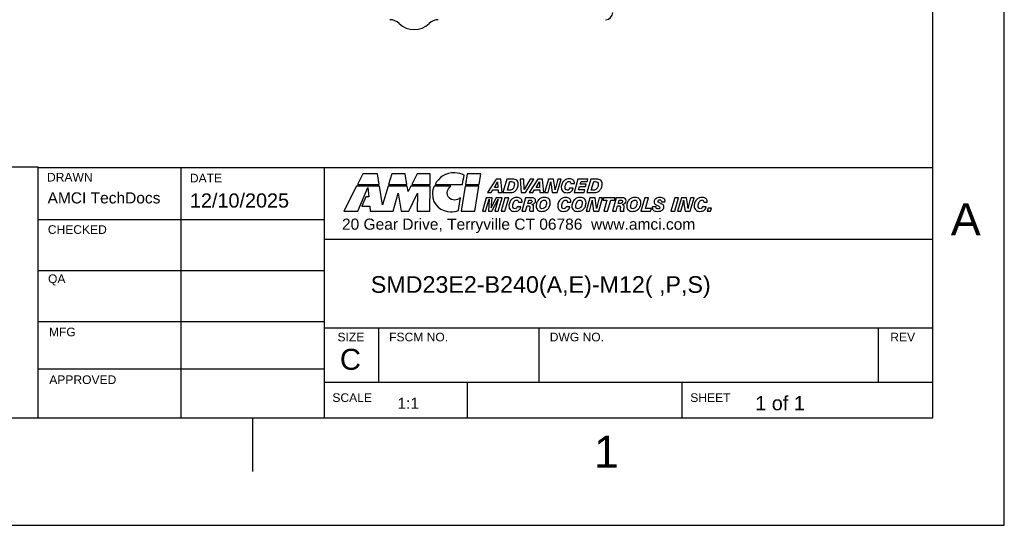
# Model space of a CAD drawing. Extents: x 0 to 21, y 0 to 16.
# Tile 3 of 5: x 14.1 to 21, y 0 to 3.5. Entities that reach past the tile are written whole.
import ezdxf

# ---------------------------------------------------------------- set-up
doc = ezdxf.new("R2010")
doc.units = 0
doc.header["$MEASUREMENT"] = 0
doc.layers.add('CONTINUOUS', color=7, linetype='CONTINUOUS')
doc.layers.add('VISIBLE', color=7, linetype='CONTINUOUS')

# ---------------------------------------------------------------- blocks, each defined once
blk = doc.blocks.new('BLOCK17')
at = {"layer": 'CONTINUOUS'}
for p, q in [((21, 0), (21, 16)), ((20.5, 0.75), (20.5, 15.25)), ((14.25, 2.5021), (12.2228, 2.5021)), ((14.25, 2.5), (20.5, 2.5)), ((14.25, 0.75), (14.25, 2.5)), ((15.2463, 2.5), (15.2463, 0.75)), ((16.25, 0.75), (16.25, 2.5)), ((16.5187, 2.4557), (16.4808, 2.382)), ((16.6206, 2.4557), (16.5187, 2.4557)), ((16.6324, 2.382), (16.6206, 2.4557)), ((16.72, 2.4557), (16.6977, 2.382)), ((16.8148, 2.4557), (16.72, 2.4557)), ((16.8262, 2.382), (16.8148, 2.4557)), ((16.8978, 2.4557), (16.8599, 2.382)), ((16.9896, 2.4557), (16.8978, 2.4557)), ((16.9888, 2.382), (16.9896, 2.4557)), ((17.247, 2.4557), (17.2356, 2.382)), ((17.3418, 2.4557), (17.247, 2.4557)), ((17.3304, 2.382), (17.3418, 2.4557)), ((17.4501, 2.4191), (17.3885, 2.3254)), ((17.4811, 2.4191), (17.4501, 2.4191)), ((17.4914, 2.3254), (17.4811, 2.4191)), ((17.5239, 2.4191), (17.497, 2.3254)), ((17.5641, 2.4191), (17.5239, 2.4191)), ((17.6164, 2.4191), (17.6236, 2.3254)), ((17.6424, 2.4191), (17.6164, 2.4191)), ((17.6452, 2.3466), (17.6424, 2.4191)), ((17.6869, 2.4191), (17.6452, 2.3466)), ((17.6547, 2.3254), (17.7127, 2.4191)), ((17.7415, 2.4191), (17.6799, 2.3254)), ((17.7127, 2.4191), (17.6869, 2.4191)), ((17.7725, 2.4191), (17.7415, 2.4191)), ((17.7828, 2.3254), (17.7725, 2.4191)), ((17.8154, 2.4191), (17.7884, 2.3254)), ((17.8508, 2.4191), (17.8154, 2.4191)), ((17.8594, 2.3631), (17.8508, 2.4191)), ((17.8797, 2.4191), (17.8654, 2.3632)), ((17.8767, 2.3254), (17.9036, 2.4191)), ((17.9036, 2.4191), (17.8797, 2.4191)), ((18.0212, 2.4191), (17.9942, 2.3254)), ((18.0905, 2.4191), (18.0212, 2.4191)), ((18.1099, 2.4191), (18.0829, 2.3254)), ((18.0854, 2.4012), (18.0905, 2.4191)), ((18.15, 2.4191), (18.1099, 2.4191)), ((16.4745, 2.3702), (16.3852, 2.1954)), ((16.6341, 2.3702), (16.4745, 2.3702)), ((16.4808, 2.382), (16.6324, 2.382)), ((16.4841, 2.1954), (16.5541, 2.3597)), ((16.5541, 2.3597), (16.56, 2.2961)), ((16.6547, 2.2397), (16.6341, 2.3702)), ((16.6939, 2.3702), (16.6547, 2.2397)), ((16.8279, 2.3698), (16.6939, 2.3702)), ((16.6977, 2.382), (16.8262, 2.382)), ((16.8338, 2.3315), (16.8279, 2.3698)), ((16.8536, 2.3698), (16.8338, 2.3315)), ((16.9884, 2.3702), (16.8536, 2.3698)), ((16.8599, 2.382), (16.9888, 2.382)), ((16.9863, 2.1954), (16.9884, 2.3702)), ((17.2335, 2.3702), (17.2057, 2.1954)), ((17.3283, 2.3702), (17.2335, 2.3702)), ((17.2356, 2.382), (17.3304, 2.382)), ((17.3005, 2.1954), (17.3283, 2.3702)), ((17.4145, 2.3254), (17.4265, 2.3445)), ((17.4265, 2.3445), (17.4634, 2.3445)), ((17.4372, 2.3614), (17.46, 2.399)), ((17.4621, 2.3614), (17.4372, 2.3614)), ((17.46, 2.399), (17.4621, 2.3614)), ((17.4634, 2.3445), (17.4643, 2.3254)), ((17.5282, 2.3423), (17.5454, 2.4022)), ((17.5421, 2.3423), (17.5282, 2.3423)), ((17.5454, 2.4022), (17.556, 2.4022)), ((17.706, 2.3254), (17.7179, 2.3445)), ((17.7179, 2.3445), (17.7548, 2.3445)), ((17.7286, 2.3614), (17.7514, 2.399)), ((17.7535, 2.3614), (17.7286, 2.3614)), ((17.7514, 2.399), (17.7535, 2.3614)), ((17.7548, 2.3445), (17.7557, 2.3254)), ((17.8122, 2.3254), (17.8266, 2.3803)), ((17.833, 2.3784), (17.841, 2.3254)), ((17.9883, 2.3554), (17.9629, 2.3554)), ((17.9707, 2.3878), (17.9958, 2.3878)), ((18.026, 2.3432), (18.0327, 2.3665)), ((18.0701, 2.3432), (18.026, 2.3432)), ((18.0327, 2.3665), (18.0729, 2.3665)), ((18.0376, 2.3838), (18.0427, 2.4012)), ((18.0778, 2.3838), (18.0376, 2.3838)), ((18.0427, 2.4012), (18.0854, 2.4012)), ((18.0651, 2.3254), (18.0701, 2.3432)), ((18.0729, 2.3665), (18.0778, 2.3838)), ((18.1142, 2.3423), (18.1314, 2.4022)), ((18.128, 2.3423), (18.1142, 2.3423)), ((18.1314, 2.4022), (18.1419, 2.4022)), ((16.5389, 2.2961), (16.5111, 2.2295)), ((16.56, 2.2961), (16.5389, 2.2961)), ((16.7301, 2.1954), (16.7655, 2.3197)), ((16.7655, 2.3197), (16.7866, 2.1954)), ((16.8397, 2.1954), (16.8991, 2.3197)), ((16.8991, 2.3197), (16.8974, 2.1954)), ((17.3806, 2.2889), (17.3537, 2.1952)), ((17.3761, 2.1952), (17.4001, 2.2787)), ((17.4206, 2.2889), (17.3806, 2.2889)), ((17.3885, 2.3254), (17.4145, 2.3254)), ((17.4001, 2.2787), (17.3954, 2.1952)), ((17.4175, 2.2393), (17.4206, 2.2889)), ((17.4204, 2.1952), (17.4647, 2.279)), ((17.4501, 2.2889), (17.4244, 2.2397)), ((17.4647, 2.279), (17.4406, 2.1952)), ((17.4914, 2.2889), (17.4501, 2.2889)), ((17.4643, 2.3254), (17.4914, 2.3254)), ((17.4644, 2.1952), (17.4914, 2.2889)), ((17.5107, 2.2889), (17.4838, 2.1952)), ((17.497, 2.3254), (17.5494, 2.3254)), ((17.5104, 2.1952), (17.5374, 2.2889)), ((17.5374, 2.2889), (17.5107, 2.2889)), ((17.6236, 2.3254), (17.6547, 2.3254)), ((17.6555, 2.2889), (17.6285, 2.1952)), ((17.6964, 2.2889), (17.6555, 2.2889)), ((17.6699, 2.2485), (17.6767, 2.2723)), ((17.6767, 2.2723), (17.6866, 2.2723)), ((17.6799, 2.3254), (17.706, 2.3254)), ((17.7557, 2.3254), (17.7828, 2.3254)), ((17.7884, 2.3254), (17.8122, 2.3254)), ((17.841, 2.3254), (17.8767, 2.3254)), ((17.9942, 2.3254), (18.0651, 2.3254)), ((18.1049, 2.2889), (18.078, 2.1952)), ((18.0829, 2.3254), (18.1353, 2.3254)), ((18.1403, 2.2889), (18.1049, 2.2889)), ((18.149, 2.233), (18.1403, 2.2889)), ((18.1692, 2.2889), (18.1549, 2.2331)), ((18.1663, 2.1952), (18.1931, 2.2889)), ((18.1931, 2.2889), (18.1692, 2.2889)), ((18.2004, 2.2889), (18.1952, 2.2708)), ((18.1952, 2.2708), (18.2235, 2.2708)), ((18.2811, 2.2889), (18.2004, 2.2889)), ((18.2235, 2.2708), (18.2018, 2.1952)), ((18.2284, 2.1952), (18.2502, 2.2708)), ((18.2502, 2.2708), (18.2758, 2.2708)), ((18.2882, 2.2889), (18.2613, 2.1952)), ((18.2758, 2.2708), (18.2811, 2.2889)), ((18.3291, 2.2889), (18.2882, 2.2889)), ((18.3027, 2.2485), (18.3094, 2.2723)), ((18.3094, 2.2723), (18.3194, 2.2723)), ((18.4879, 2.2889), (18.461, 2.1952)), ((18.5145, 2.2889), (18.4879, 2.2889)), ((18.4928, 2.2131), (18.5145, 2.2889)), ((18.698, 2.2889), (18.6711, 2.1952)), ((18.6977, 2.1952), (18.7247, 2.2889)), ((18.7247, 2.2889), (18.698, 2.2889)), ((18.7442, 2.2889), (18.7172, 2.1952)), ((18.7796, 2.2889), (18.7442, 2.2889)), ((18.7882, 2.233), (18.7796, 2.2889)), ((18.8085, 2.2889), (18.7942, 2.2331)), ((18.8055, 2.1952), (18.8324, 2.2889)), ((18.8324, 2.2889), (18.8085, 2.2889)), ((16.5111, 2.2295), (16.5659, 2.2295)), ((16.5659, 2.2295), (16.5688, 2.1954)), ((17.4244, 2.2397), (17.424, 2.2389)), ((17.6226, 2.2253), (17.5971, 2.2253)), ((17.605, 2.2577), (17.6301, 2.2577)), ((17.6546, 2.1952), (17.6651, 2.2319)), ((17.6651, 2.2319), (17.6738, 2.2319)), ((17.679, 2.2485), (17.6699, 2.2485)), ((17.6984, 2.2418), (17.6987, 2.2425)), ((17.964, 2.2253), (17.9386, 2.2253)), ((17.9464, 2.2577), (17.9715, 2.2577)), ((18.1018, 2.1952), (18.1161, 2.2501)), ((18.1225, 2.2482), (18.1306, 2.1952)), ((18.2873, 2.1952), (18.2979, 2.2319)), ((18.2979, 2.2319), (18.3066, 2.2319)), ((18.3118, 2.2485), (18.3027, 2.2485)), ((18.3312, 2.2418), (18.3314, 2.2425)), ((18.5342, 2.2131), (18.4928, 2.2131)), ((18.5291, 2.1952), (18.5342, 2.2131)), ((18.5666, 2.2253), (18.5409, 2.2253)), ((18.5682, 2.2388), (18.5826, 2.2319)), ((18.6082, 2.2451), (18.5899, 2.2537)), ((18.6039, 2.2613), (18.6292, 2.2613)), ((18.741, 2.1952), (18.7554, 2.2501)), ((18.7618, 2.2482), (18.7699, 2.1952)), ((18.9171, 2.2253), (18.8917, 2.2253)), ((18.8995, 2.2577), (18.9246, 2.2577)), ((18.9307, 2.2152), (18.925, 2.1952)), ((18.9539, 2.2152), (18.9307, 2.2152)), ((18.9482, 2.1952), (18.9539, 2.2152)), ((14.25, 2.1376), (16.25, 2.1376)), ((16.3852, 2.1954), (16.4841, 2.1954)), ((16.5688, 2.1954), (16.7301, 2.1954)), ((16.7866, 2.1954), (16.8397, 2.1954)), ((16.8974, 2.1954), (16.9863, 2.1954)), ((17.1855, 2.2001), (17.1855, 2.1996)), ((17.2057, 2.1954), (17.3005, 2.1954)), ((17.3537, 2.1952), (17.3761, 2.1952)), ((17.3954, 2.1952), (17.4204, 2.1952)), ((17.4406, 2.1952), (17.4644, 2.1952)), ((17.4838, 2.1952), (17.5104, 2.1952)), ((17.6285, 2.1952), (17.6546, 2.1952)), ((17.684, 2.1952), (17.7103, 2.1952)), ((18.078, 2.1952), (18.1018, 2.1952)), ((18.1306, 2.1952), (18.1663, 2.1952)), ((18.2018, 2.1952), (18.2284, 2.1952)), ((18.2613, 2.1952), (18.2873, 2.1952)), ((18.3167, 2.1952), (18.3431, 2.1952)), ((18.461, 2.1952), (18.5291, 2.1952)), ((18.6711, 2.1952), (18.6977, 2.1952)), ((18.7172, 2.1952), (18.741, 2.1952)), ((18.7699, 2.1952), (18.8055, 2.1952)), ((18.925, 2.1952), (18.9482, 2.1952)), ((16.25, 2), (20.5, 2)), ((14.25, 1.7814), (16.25, 1.7814)), ((14.25, 1.4252), (16.25, 1.4252)), ((16.25, 1.38), (20.5, 1.38)), ((16.63, 1), (16.63, 1.38)), ((17.75, 1), (17.75, 1.38)), ((20.12, 1), (20.12, 1.38)), ((14.25, 1.0939), (16.25, 1.0939)), ((16.25, 1), (20.5, 1)), ((17.25, 0.75), (17.25, 1)), ((18.75, 0.75), (18.75, 1)), ((0.5, 0.75), (20.5, 0.75)), ((15.75, 0.375), (15.75, 0.75)), ((0, 0), (21, 0))]:
    blk.add_line(p, q, dxfattribs=at)
for points in [[(17.1611, 2.4633), (17.0979, 2.4667), (17.0478, 2.4292), (17.0225, 2.382)], [(17.2251, 2.4473), (17.207, 2.457), (17.1859, 2.4621), (17.1611, 2.4633)], [(17.2146, 2.382), (17.2184, 2.4039), (17.2217, 2.4258), (17.2251, 2.4473)], [(17.5943, 2.4105), (17.5878, 2.4162), (17.5777, 2.4191), (17.5641, 2.4191)], [(17.6041, 2.3841), (17.6041, 2.396), (17.6008, 2.4048), (17.5943, 2.4105)], [(17.9245, 2.408), (17.9184, 2.4026), (17.9135, 2.3958), (17.9099, 2.3876)], [(17.9411, 2.4175), (17.9349, 2.4154), (17.9294, 2.4122), (17.9245, 2.408)], [(17.9609, 2.4208), (17.9538, 2.4208), (17.9472, 2.4197), (17.9411, 2.4175)], [(17.9869, 2.4137), (17.9807, 2.4184), (17.972, 2.4208), (17.9609, 2.4208)], [(17.9962, 2.3942), (17.9962, 2.4025), (17.9931, 2.4091), (17.9869, 2.4137)], [(18.1803, 2.4105), (18.1738, 2.4162), (18.1637, 2.4191), (18.15, 2.4191)], [(18.19, 2.3841), (18.19, 2.396), (18.1868, 2.4048), (18.1803, 2.4105)], [(17.0166, 2.3702), (17.0098, 2.3538), (17.0052, 2.3365), (17.0044, 2.3197)], [(17.1328, 2.3702), (17.0941, 2.3702), (17.0553, 2.3702), (17.0166, 2.3702)], [(17.0225, 2.382), (17.0865, 2.382), (17.1505, 2.382), (17.2146, 2.382)], [(17.108, 2.3243), (17.1088, 2.3424), (17.1189, 2.3593), (17.1328, 2.3702)], [(17.5561, 2.3441), (17.5527, 2.3429), (17.548, 2.3423), (17.5421, 2.3423)], [(17.556, 2.4022), (17.5634, 2.4022), (17.5688, 2.4006), (17.5721, 2.3976)], [(17.5654, 2.35), (17.5626, 2.3472), (17.5595, 2.3453), (17.5561, 2.3441)], [(17.5739, 2.3642), (17.5718, 2.3583), (17.569, 2.3535), (17.5654, 2.35)], [(17.5721, 2.3976), (17.5754, 2.3945), (17.5771, 2.3895), (17.5771, 2.3826)], [(17.5771, 2.3826), (17.5771, 2.3763), (17.576, 2.3701), (17.5739, 2.3642)], [(17.5863, 2.3388), (17.5919, 2.3441), (17.5962, 2.3508), (17.5993, 2.3588)], [(17.5993, 2.3588), (17.6025, 2.3668), (17.6041, 2.3752), (17.6041, 2.3841)], [(17.8266, 2.3803), (17.8274, 2.3835), (17.8282, 2.3869), (17.8289, 2.3903)], [(17.8289, 2.3903), (17.8296, 2.3937), (17.8301, 2.3973), (17.8306, 2.4009)], [(17.8306, 2.4009), (17.8308, 2.3974), (17.8311, 2.3939), (17.8314, 2.3902)], [(17.8314, 2.3902), (17.8318, 2.3866), (17.8323, 2.3826), (17.833, 2.3784)], [(17.8606, 2.3534), (17.8603, 2.3566), (17.8599, 2.3598), (17.8594, 2.3631)], [(17.8612, 2.3436), (17.8611, 2.3469), (17.8609, 2.3501), (17.8606, 2.3534)], [(17.8649, 2.3613), (17.8632, 2.3544), (17.862, 2.3485), (17.8612, 2.3436)], [(17.8654, 2.3632), (17.8653, 2.3628), (17.8651, 2.3622), (17.8649, 2.3613)], [(17.9099, 2.3876), (17.9063, 2.3793), (17.9045, 2.3708), (17.9045, 2.3618)], [(17.9045, 2.3618), (17.9045, 2.3494), (17.9079, 2.34), (17.9148, 2.3335)], [(17.9316, 2.3608), (17.9316, 2.3658), (17.9323, 2.371), (17.9338, 2.3763)], [(17.9357, 2.347), (17.933, 2.3502), (17.9316, 2.3549), (17.9316, 2.3608)], [(17.9338, 2.3763), (17.9353, 2.3817), (17.9373, 2.3864), (17.9399, 2.3906)], [(17.9471, 2.342), (17.9422, 2.342), (17.9384, 2.3437), (17.9357, 2.347)], [(17.9399, 2.3906), (17.9425, 2.3947), (17.9453, 2.3979), (17.9485, 2.4)], [(17.957, 2.3455), (17.9543, 2.3432), (17.951, 2.342), (17.9471, 2.342)], [(17.9485, 2.4), (17.9516, 2.402), (17.9552, 2.4031), (17.9591, 2.4031)], [(17.9629, 2.3554), (17.9617, 2.3511), (17.9597, 2.3478), (17.957, 2.3455)], [(17.9591, 2.4031), (17.9628, 2.4031), (17.9657, 2.402), (17.9678, 2.3999)], [(17.9678, 2.3999), (17.9699, 2.3978), (17.9709, 2.3948), (17.9709, 2.3911)], [(17.9709, 2.3911), (17.9709, 2.3904), (17.9709, 2.3895), (17.9707, 2.3882)], [(17.9707, 2.3882), (17.9707, 2.388), (17.9707, 2.3879), (17.9707, 2.3878)], [(17.9741, 2.3321), (17.9817, 2.3377), (17.9864, 2.3454), (17.9883, 2.3554)], [(17.9958, 2.3878), (17.9959, 2.3893), (17.996, 2.3905), (17.9961, 2.3915)], [(17.9961, 2.3915), (17.9962, 2.3926), (17.9962, 2.3935), (17.9962, 2.3942)], [(18.1421, 2.3441), (18.1387, 2.3429), (18.134, 2.3423), (18.128, 2.3423)], [(18.1419, 2.4022), (18.1494, 2.4022), (18.1548, 2.4006), (18.1581, 2.3976)], [(18.1514, 2.35), (18.1486, 2.3472), (18.1455, 2.3453), (18.1421, 2.3441)], [(18.1599, 2.3642), (18.1578, 2.3583), (18.1549, 2.3535), (18.1514, 2.35)], [(18.1581, 2.3976), (18.1614, 2.3945), (18.1631, 2.3895), (18.1631, 2.3826)], [(18.1631, 2.3826), (18.1631, 2.3763), (18.162, 2.3701), (18.1599, 2.3642)], [(18.1723, 2.3388), (18.1778, 2.3441), (18.1822, 2.3508), (18.1853, 2.3588)], [(18.1853, 2.3588), (18.1885, 2.3668), (18.19, 2.3752), (18.19, 2.3841)], [(17.0044, 2.3197), (17.0018, 2.2325), (17.0705, 2.1916), (17.1316, 2.1912)], [(17.159, 2.2729), (17.1345, 2.2729), (17.1067, 2.2894), (17.108, 2.3243)], [(17.1998, 2.2873), (17.188, 2.2771), (17.1716, 2.2725), (17.159, 2.2729)], [(17.1855, 2.1996), (17.1905, 2.2291), (17.1952, 2.2582), (17.1998, 2.2873)], [(17.5588, 2.2779), (17.5526, 2.2725), (17.5478, 2.2657), (17.5442, 2.2574)], [(17.5494, 2.3254), (17.5571, 2.3254), (17.564, 2.3265), (17.5701, 2.3287)], [(17.5754, 2.2874), (17.5692, 2.2852), (17.5637, 2.2821), (17.5588, 2.2779)], [(17.5701, 2.3287), (17.5762, 2.3309), (17.5816, 2.3342), (17.5863, 2.3388)], [(17.5952, 2.2906), (17.5881, 2.2906), (17.5815, 2.2895), (17.5754, 2.2874)], [(17.5828, 2.2698), (17.5859, 2.2719), (17.5895, 2.2729), (17.5934, 2.2729)], [(17.5934, 2.2729), (17.5971, 2.2729), (17.6, 2.2719), (17.6021, 2.2698)], [(17.6212, 2.2836), (17.6149, 2.2883), (17.6063, 2.2906), (17.5952, 2.2906)], [(17.6305, 2.264), (17.6305, 2.2724), (17.6274, 2.2789), (17.6212, 2.2836)], [(17.6866, 2.2723), (17.6917, 2.2723), (17.6952, 2.2716), (17.6973, 2.2702)], [(17.7177, 2.2832), (17.7126, 2.287), (17.7055, 2.2889), (17.6964, 2.2889)], [(17.6973, 2.2702), (17.6993, 2.2689), (17.7003, 2.2666), (17.7003, 2.2634)], [(17.7254, 2.2672), (17.7254, 2.274), (17.7229, 2.2794), (17.7177, 2.2832)], [(17.7493, 2.2775), (17.7432, 2.2722), (17.7383, 2.2653), (17.7346, 2.2569)], [(17.7661, 2.2873), (17.7598, 2.2851), (17.7542, 2.2818), (17.7493, 2.2775)], [(17.7865, 2.2906), (17.7792, 2.2906), (17.7723, 2.2895), (17.7661, 2.2873)], [(17.7752, 2.2699), (17.7783, 2.2716), (17.7816, 2.2724), (17.7851, 2.2724)], [(17.7851, 2.2724), (17.7903, 2.2724), (17.7943, 2.2709), (17.7971, 2.2679)], [(17.8169, 2.2808), (17.8096, 2.2874), (17.7995, 2.2906), (17.7865, 2.2906)], [(17.8278, 2.2536), (17.8278, 2.2652), (17.8242, 2.2743), (17.8169, 2.2808)], [(17.9003, 2.2779), (17.8941, 2.2725), (17.8892, 2.2657), (17.8856, 2.2574)], [(17.9168, 2.2874), (17.9106, 2.2852), (17.9051, 2.2821), (17.9003, 2.2779)], [(17.9148, 2.3335), (17.9216, 2.327), (17.9317, 2.3238), (17.9449, 2.3238)], [(17.9366, 2.2906), (17.9296, 2.2906), (17.9229, 2.2895), (17.9168, 2.2874)], [(17.9242, 2.2698), (17.9274, 2.2719), (17.9309, 2.2729), (17.9348, 2.2729)], [(17.9348, 2.2729), (17.9385, 2.2729), (17.9414, 2.2719), (17.9435, 2.2698)], [(17.9626, 2.2836), (17.9564, 2.2883), (17.9477, 2.2906), (17.9366, 2.2906)], [(17.9449, 2.3238), (17.9568, 2.3238), (17.9665, 2.3266), (17.9741, 2.3321)], [(17.9719, 2.264), (17.9719, 2.2724), (17.9688, 2.2789), (17.9626, 2.2836)], [(17.999, 2.2775), (17.9929, 2.2722), (17.988, 2.2653), (17.9843, 2.2569)], [(18.0158, 2.2873), (18.0095, 2.2851), (18.0039, 2.2818), (17.999, 2.2775)], [(18.0363, 2.2906), (18.0289, 2.2906), (18.0221, 2.2895), (18.0158, 2.2873)], [(18.0249, 2.2699), (18.028, 2.2716), (18.0313, 2.2724), (18.0348, 2.2724)], [(18.0348, 2.2724), (18.0401, 2.2724), (18.044, 2.2709), (18.0468, 2.2679)], [(18.0666, 2.2808), (18.0594, 2.2874), (18.0492, 2.2906), (18.0363, 2.2906)], [(18.0775, 2.2536), (18.0775, 2.2652), (18.0739, 2.2743), (18.0666, 2.2808)], [(18.1184, 2.2602), (18.1191, 2.2636), (18.1197, 2.2671), (18.1202, 2.2708)], [(18.1202, 2.2708), (18.1203, 2.2673), (18.1206, 2.2637), (18.121, 2.2601)], [(18.1353, 2.3254), (18.1431, 2.3254), (18.15, 2.3265), (18.1561, 2.3287)], [(18.1561, 2.3287), (18.1622, 2.3309), (18.1676, 2.3342), (18.1723, 2.3388)], [(18.3194, 2.2723), (18.3244, 2.2723), (18.3279, 2.2716), (18.33, 2.2702)], [(18.3505, 2.2832), (18.3453, 2.287), (18.3382, 2.2889), (18.3291, 2.2889)], [(18.33, 2.2702), (18.332, 2.2689), (18.333, 2.2666), (18.333, 2.2634)], [(18.3582, 2.2672), (18.3582, 2.274), (18.3556, 2.2794), (18.3505, 2.2832)], [(18.382, 2.2775), (18.3759, 2.2722), (18.3711, 2.2653), (18.3674, 2.2569)], [(18.3988, 2.2873), (18.3926, 2.2851), (18.387, 2.2818), (18.382, 2.2775)], [(18.4193, 2.2906), (18.4119, 2.2906), (18.4051, 2.2895), (18.3988, 2.2873)], [(18.408, 2.2699), (18.4111, 2.2716), (18.4144, 2.2724), (18.4178, 2.2724)], [(18.4178, 2.2724), (18.4231, 2.2724), (18.4271, 2.2709), (18.4298, 2.2679)], [(18.4497, 2.2808), (18.4424, 2.2874), (18.4323, 2.2906), (18.4193, 2.2906)], [(18.4606, 2.2536), (18.4606, 2.2652), (18.4569, 2.2743), (18.4497, 2.2808)], [(18.5642, 2.2819), (18.5567, 2.2763), (18.553, 2.269), (18.553, 2.2601)], [(18.5937, 2.2904), (18.5815, 2.2904), (18.5716, 2.2875), (18.5642, 2.2819)], [(18.5803, 2.2643), (18.5803, 2.2673), (18.5815, 2.2696), (18.5838, 2.2714)], [(18.5838, 2.2714), (18.5861, 2.2731), (18.5893, 2.274), (18.5934, 2.274)], [(18.5934, 2.274), (18.5967, 2.274), (18.5993, 2.2731), (18.6012, 2.2714)], [(18.6202, 2.2842), (18.6138, 2.2883), (18.6049, 2.2904), (18.5937, 2.2904)], [(18.6012, 2.2714), (18.6031, 2.2697), (18.604, 2.2674), (18.604, 2.2643)], [(18.6298, 2.2675), (18.6298, 2.2745), (18.6266, 2.2801), (18.6202, 2.2842)], [(18.7577, 2.2602), (18.7584, 2.2636), (18.759, 2.2671), (18.7594, 2.2708)], [(18.7594, 2.2708), (18.7596, 2.2673), (18.7599, 2.2637), (18.7603, 2.2601)], [(18.8534, 2.2779), (18.8472, 2.2725), (18.8423, 2.2657), (18.8387, 2.2574)], [(18.8699, 2.2874), (18.8637, 2.2852), (18.8582, 2.2821), (18.8534, 2.2779)], [(18.8897, 2.2906), (18.8827, 2.2906), (18.876, 2.2895), (18.8699, 2.2874)], [(18.8773, 2.2698), (18.8805, 2.2719), (18.884, 2.2729), (18.8879, 2.2729)], [(18.8879, 2.2729), (18.8916, 2.2729), (18.8945, 2.2719), (18.8966, 2.2698)], [(18.9157, 2.2836), (18.9095, 2.2883), (18.9008, 2.2906), (18.8897, 2.2906)], [(18.925, 2.264), (18.925, 2.2724), (18.9219, 2.2789), (18.9157, 2.2836)], [(17.424, 2.2389), (17.4202, 2.2315), (17.4174, 2.2246), (17.4156, 2.2182)], [(17.4156, 2.2182), (17.4163, 2.2228), (17.4169, 2.2286), (17.4173, 2.2357)], [(17.4173, 2.2357), (17.4174, 2.2374), (17.4175, 2.2386), (17.4175, 2.2393)], [(17.5442, 2.2574), (17.5406, 2.2492), (17.5388, 2.2406), (17.5388, 2.2317)], [(17.5388, 2.2317), (17.5388, 2.2193), (17.5422, 2.2098), (17.5491, 2.2034)], [(17.5491, 2.2034), (17.5559, 2.1969), (17.566, 2.1937), (17.5792, 2.1937)], [(17.5659, 2.2306), (17.5659, 2.2357), (17.5666, 2.2409), (17.5681, 2.2462)], [(17.57, 2.2168), (17.5673, 2.2201), (17.5659, 2.2247), (17.5659, 2.2306)], [(17.5681, 2.2462), (17.5696, 2.2515), (17.5716, 2.2563), (17.5742, 2.2604)], [(17.5814, 2.2119), (17.5765, 2.2119), (17.5727, 2.2135), (17.57, 2.2168)], [(17.5742, 2.2604), (17.5768, 2.2646), (17.5796, 2.2678), (17.5828, 2.2698)], [(17.5792, 2.1937), (17.5911, 2.1937), (17.6008, 2.1965), (17.6084, 2.202)], [(17.5913, 2.2154), (17.5886, 2.213), (17.5853, 2.2119), (17.5814, 2.2119)], [(17.5971, 2.2253), (17.596, 2.221), (17.594, 2.2177), (17.5913, 2.2154)], [(17.6021, 2.2698), (17.6042, 2.2676), (17.6052, 2.2647), (17.6052, 2.2609)], [(17.6052, 2.2609), (17.6052, 2.2603), (17.6052, 2.2593), (17.605, 2.2581)], [(17.605, 2.2581), (17.605, 2.2579), (17.605, 2.2578), (17.605, 2.2577)], [(17.6084, 2.202), (17.616, 2.2075), (17.6207, 2.2153), (17.6226, 2.2253)], [(17.6301, 2.2577), (17.6302, 2.2591), (17.6303, 2.2604), (17.6304, 2.2614)], [(17.6304, 2.2614), (17.6305, 2.2625), (17.6305, 2.2633), (17.6305, 2.264)], [(17.6738, 2.2319), (17.678, 2.2319), (17.6809, 2.2313), (17.6825, 2.23)], [(17.6949, 2.2523), (17.6913, 2.2497), (17.686, 2.2485), (17.679, 2.2485)], [(17.6825, 2.23), (17.6841, 2.2287), (17.6849, 2.2264), (17.6849, 2.2233)], [(17.6841, 2.2148), (17.6836, 2.2106), (17.6834, 2.2072), (17.6834, 2.2046)], [(17.6834, 2.2046), (17.6834, 2.2032), (17.6834, 2.2018), (17.6835, 2.2003)], [(17.6849, 2.2233), (17.6849, 2.2218), (17.6847, 2.2189), (17.6841, 2.2148)], [(17.7003, 2.2634), (17.7003, 2.2585), (17.6985, 2.2548), (17.6949, 2.2523)], [(17.7078, 2.2376), (17.706, 2.2396), (17.7029, 2.2409), (17.6984, 2.2418)], [(17.6987, 2.2425), (17.7073, 2.2435), (17.7139, 2.2461), (17.7185, 2.2504)], [(17.7106, 2.229), (17.7106, 2.2328), (17.7097, 2.2356), (17.7078, 2.2376)], [(17.7095, 2.2042), (17.7095, 2.2081), (17.7097, 2.2127), (17.7101, 2.2183)], [(17.7097, 2.2), (17.7096, 2.2015), (17.7095, 2.2029), (17.7095, 2.2042)], [(17.7101, 2.2183), (17.7104, 2.2238), (17.7106, 2.2274), (17.7106, 2.229)], [(17.7185, 2.2504), (17.7231, 2.2547), (17.7254, 2.2603), (17.7254, 2.2672)], [(17.7346, 2.2569), (17.7309, 2.2486), (17.7291, 2.2401), (17.7291, 2.2317)], [(17.7291, 2.2317), (17.7291, 2.2193), (17.7326, 2.2099), (17.7395, 2.2034)], [(17.7395, 2.2034), (17.7464, 2.1969), (17.7564, 2.1937), (17.7696, 2.1937)], [(17.7559, 2.2293), (17.7559, 2.2349), (17.7569, 2.2409), (17.759, 2.2471)], [(17.76, 2.2165), (17.7573, 2.2194), (17.7559, 2.2236), (17.7559, 2.2293)], [(17.759, 2.2471), (17.761, 2.2532), (17.7635, 2.2583), (17.7666, 2.2623)], [(17.7719, 2.2122), (17.7667, 2.2122), (17.7627, 2.2136), (17.76, 2.2165)], [(17.7666, 2.2623), (17.7693, 2.2656), (17.7721, 2.2682), (17.7752, 2.2699)], [(17.7827, 2.2152), (17.7793, 2.2132), (17.7757, 2.2122), (17.7719, 2.2122)], [(17.7918, 2.2239), (17.7892, 2.2201), (17.7861, 2.2172), (17.7827, 2.2152)], [(17.7985, 2.2384), (17.7968, 2.2327), (17.7945, 2.2278), (17.7918, 2.2239)], [(17.7924, 2.1978), (17.7995, 2.2006), (17.8056, 2.2044), (17.8107, 2.2094)], [(17.7971, 2.2679), (17.7998, 2.2649), (17.8011, 2.2605), (17.8011, 2.2547)], [(17.8011, 2.2547), (17.8011, 2.2496), (17.8003, 2.2442), (17.7985, 2.2384)], [(17.8107, 2.2094), (17.8159, 2.2147), (17.82, 2.2213), (17.8232, 2.2293)], [(17.8232, 2.2293), (17.8263, 2.2372), (17.8278, 2.2453), (17.8278, 2.2536)], [(17.8856, 2.2574), (17.882, 2.2492), (17.8802, 2.2406), (17.8802, 2.2317)], [(17.8802, 2.2317), (17.8802, 2.2193), (17.8837, 2.2098), (17.8905, 2.2034)], [(17.8905, 2.2034), (17.8974, 2.1969), (17.9074, 2.1937), (17.9206, 2.1937)], [(17.9073, 2.2306), (17.9073, 2.2357), (17.9081, 2.2409), (17.9096, 2.2462)], [(17.9114, 2.2168), (17.9087, 2.2201), (17.9073, 2.2247), (17.9073, 2.2306)], [(17.9096, 2.2462), (17.911, 2.2515), (17.9131, 2.2563), (17.9157, 2.2604)], [(17.9228, 2.2119), (17.9179, 2.2119), (17.9141, 2.2135), (17.9114, 2.2168)], [(17.9157, 2.2604), (17.9182, 2.2646), (17.9211, 2.2678), (17.9242, 2.2698)], [(17.9206, 2.1937), (17.9325, 2.1937), (17.9422, 2.1965), (17.9498, 2.202)], [(17.9327, 2.2154), (17.93, 2.213), (17.9267, 2.2119), (17.9228, 2.2119)], [(17.9386, 2.2253), (17.9374, 2.221), (17.9355, 2.2177), (17.9327, 2.2154)], [(17.9435, 2.2698), (17.9456, 2.2676), (17.9467, 2.2647), (17.9467, 2.2609)], [(17.9465, 2.2581), (17.9464, 2.2579), (17.9464, 2.2578), (17.9464, 2.2577)], [(17.9467, 2.2609), (17.9467, 2.2603), (17.9466, 2.2593), (17.9465, 2.2581)], [(17.9498, 2.202), (17.9574, 2.2075), (17.9622, 2.2153), (17.964, 2.2253)], [(17.9715, 2.2577), (17.9717, 2.2591), (17.9718, 2.2604), (17.9718, 2.2614)], [(17.9718, 2.2614), (17.9719, 2.2625), (17.9719, 2.2633), (17.9719, 2.264)], [(17.9843, 2.2569), (17.9806, 2.2486), (17.9788, 2.2401), (17.9788, 2.2317)], [(17.9788, 2.2317), (17.9788, 2.2193), (17.9823, 2.2099), (17.9892, 2.2034)], [(17.9892, 2.2034), (17.9961, 2.1969), (18.0061, 2.1937), (18.0193, 2.1937)], [(18.0056, 2.2293), (18.0056, 2.2349), (18.0066, 2.2409), (18.0087, 2.2471)], [(18.0097, 2.2165), (18.007, 2.2194), (18.0056, 2.2236), (18.0056, 2.2293)], [(18.0087, 2.2471), (18.0107, 2.2532), (18.0132, 2.2583), (18.0163, 2.2623)], [(18.0216, 2.2122), (18.0164, 2.2122), (18.0124, 2.2136), (18.0097, 2.2165)], [(18.0163, 2.2623), (18.019, 2.2656), (18.0218, 2.2682), (18.0249, 2.2699)], [(18.0324, 2.2152), (18.029, 2.2132), (18.0254, 2.2122), (18.0216, 2.2122)], [(18.0415, 2.2239), (18.0389, 2.2201), (18.0358, 2.2172), (18.0324, 2.2152)], [(18.0482, 2.2384), (18.0465, 2.2327), (18.0442, 2.2278), (18.0415, 2.2239)], [(18.0421, 2.1978), (18.0492, 2.2006), (18.0553, 2.2044), (18.0604, 2.2094)], [(18.0468, 2.2679), (18.0495, 2.2649), (18.0508, 2.2605), (18.0508, 2.2547)], [(18.0508, 2.2547), (18.0508, 2.2496), (18.05, 2.2442), (18.0482, 2.2384)], [(18.0604, 2.2094), (18.0656, 2.2147), (18.0697, 2.2213), (18.0729, 2.2293)], [(18.0729, 2.2293), (18.076, 2.2372), (18.0775, 2.2453), (18.0775, 2.2536)], [(18.1161, 2.2501), (18.117, 2.2534), (18.1178, 2.2567), (18.1184, 2.2602)], [(18.121, 2.2601), (18.1214, 2.2564), (18.1219, 2.2525), (18.1225, 2.2482)], [(18.1501, 2.2232), (18.1498, 2.2265), (18.1494, 2.2297), (18.149, 2.233)], [(18.1507, 2.2135), (18.1506, 2.2167), (18.1504, 2.22), (18.1501, 2.2232)], [(18.1544, 2.2311), (18.1527, 2.2243), (18.1515, 2.2184), (18.1507, 2.2135)], [(18.1549, 2.2331), (18.1548, 2.2327), (18.1547, 2.232), (18.1544, 2.2311)], [(18.3066, 2.2319), (18.3107, 2.2319), (18.3136, 2.2313), (18.3152, 2.23)], [(18.3276, 2.2523), (18.3241, 2.2497), (18.3188, 2.2485), (18.3118, 2.2485)], [(18.3152, 2.23), (18.3169, 2.2287), (18.3177, 2.2264), (18.3177, 2.2233)], [(18.3169, 2.2148), (18.3164, 2.2106), (18.3161, 2.2072), (18.3161, 2.2046)], [(18.3161, 2.2046), (18.3161, 2.2032), (18.3162, 2.2018), (18.3163, 2.2003)], [(18.3177, 2.2233), (18.3177, 2.2218), (18.3174, 2.2189), (18.3169, 2.2148)], [(18.333, 2.2634), (18.333, 2.2585), (18.3312, 2.2548), (18.3276, 2.2523)], [(18.3406, 2.2376), (18.3387, 2.2396), (18.3356, 2.2409), (18.3312, 2.2418)], [(18.3314, 2.2425), (18.3401, 2.2435), (18.3467, 2.2461), (18.3513, 2.2504)], [(18.3433, 2.229), (18.3433, 2.2328), (18.3424, 2.2356), (18.3406, 2.2376)], [(18.3423, 2.2042), (18.3423, 2.2081), (18.3424, 2.2127), (18.3428, 2.2183)], [(18.3424, 2.2), (18.3423, 2.2015), (18.3423, 2.2029), (18.3423, 2.2042)], [(18.3428, 2.2183), (18.3431, 2.2238), (18.3433, 2.2274), (18.3433, 2.229)], [(18.3513, 2.2504), (18.3559, 2.2547), (18.3582, 2.2603), (18.3582, 2.2672)], [(18.3674, 2.2569), (18.3637, 2.2486), (18.3618, 2.2401), (18.3618, 2.2317)], [(18.3618, 2.2317), (18.3618, 2.2193), (18.3653, 2.2099), (18.3722, 2.2034)], [(18.3722, 2.2034), (18.3791, 2.1969), (18.3892, 2.1937), (18.4024, 2.1937)], [(18.3887, 2.2293), (18.3887, 2.2349), (18.3897, 2.2409), (18.3917, 2.2471)], [(18.3927, 2.2165), (18.39, 2.2194), (18.3887, 2.2236), (18.3887, 2.2293)], [(18.3917, 2.2471), (18.3937, 2.2532), (18.3963, 2.2583), (18.3994, 2.2623)], [(18.4046, 2.2122), (18.3994, 2.2122), (18.3954, 2.2136), (18.3927, 2.2165)], [(18.3994, 2.2623), (18.402, 2.2656), (18.4049, 2.2682), (18.408, 2.2699)], [(18.4154, 2.2152), (18.412, 2.2132), (18.4084, 2.2122), (18.4046, 2.2122)], [(18.4245, 2.2239), (18.4219, 2.2201), (18.4188, 2.2172), (18.4154, 2.2152)], [(18.4313, 2.2384), (18.4295, 2.2327), (18.4273, 2.2278), (18.4245, 2.2239)], [(18.4251, 2.1978), (18.4323, 2.2006), (18.4383, 2.2044), (18.4434, 2.2094)], [(18.4298, 2.2679), (18.4325, 2.2649), (18.4339, 2.2605), (18.4339, 2.2547)], [(18.4339, 2.2547), (18.4339, 2.2496), (18.433, 2.2442), (18.4313, 2.2384)], [(18.4434, 2.2094), (18.4486, 2.2147), (18.4528, 2.2213), (18.4559, 2.2293)], [(18.4559, 2.2293), (18.459, 2.2372), (18.4606, 2.2453), (18.4606, 2.2536)], [(18.5406, 2.2221), (18.5405, 2.2209), (18.5405, 2.2202), (18.5405, 2.22)], [(18.5405, 2.22), (18.5405, 2.211), (18.5434, 2.2044), (18.5493, 2.2001)], [(18.5409, 2.2253), (18.5408, 2.2243), (18.5407, 2.2233), (18.5406, 2.2221)], [(18.553, 2.2601), (18.553, 2.255), (18.5541, 2.2509), (18.5564, 2.2477)], [(18.5564, 2.2477), (18.5586, 2.2445), (18.5626, 2.2415), (18.5682, 2.2388)], [(18.5664, 2.2215), (18.5664, 2.2221), (18.5664, 2.223), (18.5665, 2.2243)], [(18.5699, 2.2136), (18.5676, 2.2155), (18.5664, 2.2181), (18.5664, 2.2215)], [(18.5665, 2.2243), (18.5666, 2.2247), (18.5666, 2.225), (18.5666, 2.2253)], [(18.5798, 2.2109), (18.5755, 2.2109), (18.5722, 2.2118), (18.5699, 2.2136)], [(18.5765, 2.1937), (18.5904, 2.1937), (18.6015, 2.1966), (18.6096, 2.2023)], [(18.59, 2.2136), (18.5874, 2.2118), (18.584, 2.2109), (18.5798, 2.2109)], [(18.5824, 2.2586), (18.581, 2.2602), (18.5803, 2.2621), (18.5803, 2.2643)], [(18.5899, 2.2537), (18.5863, 2.2554), (18.5838, 2.2571), (18.5824, 2.2586)], [(18.5826, 2.2319), (18.5829, 2.2317), (18.5832, 2.2315), (18.5836, 2.2313)], [(18.5836, 2.2313), (18.5905, 2.228), (18.594, 2.2243), (18.594, 2.2203)], [(18.594, 2.2203), (18.594, 2.2176), (18.5927, 2.2154), (18.59, 2.2136)], [(18.604, 2.2626), (18.604, 2.2621), (18.6039, 2.2617), (18.6039, 2.2613)], [(18.604, 2.2643), (18.604, 2.2636), (18.604, 2.263), (18.604, 2.2626)], [(18.6185, 2.237), (18.6163, 2.2403), (18.6128, 2.243), (18.6082, 2.2451)], [(18.6096, 2.2023), (18.6178, 2.2081), (18.6219, 2.2157), (18.6219, 2.2253)], [(18.6219, 2.2253), (18.6219, 2.2299), (18.6207, 2.2338), (18.6185, 2.237)], [(18.6292, 2.2613), (18.6294, 2.2634), (18.6296, 2.2648), (18.6297, 2.2656)], [(18.6297, 2.2656), (18.6298, 2.2665), (18.6298, 2.2671), (18.6298, 2.2675)], [(18.7554, 2.2501), (18.7563, 2.2534), (18.757, 2.2567), (18.7577, 2.2602)], [(18.7603, 2.2601), (18.7606, 2.2564), (18.7611, 2.2525), (18.7618, 2.2482)], [(18.7894, 2.2232), (18.7891, 2.2265), (18.7887, 2.2297), (18.7882, 2.233)], [(18.79, 2.2135), (18.7899, 2.2167), (18.7897, 2.22), (18.7894, 2.2232)], [(18.7937, 2.2311), (18.792, 2.2243), (18.7908, 2.2184), (18.79, 2.2135)], [(18.7942, 2.2331), (18.7941, 2.2327), (18.7939, 2.232), (18.7937, 2.2311)], [(18.8387, 2.2574), (18.8351, 2.2492), (18.8333, 2.2406), (18.8333, 2.2317)], [(18.8333, 2.2317), (18.8333, 2.2193), (18.8367, 2.2098), (18.8436, 2.2034)], [(18.8436, 2.2034), (18.8504, 2.1969), (18.8605, 2.1937), (18.8737, 2.1937)], [(18.8604, 2.2306), (18.8604, 2.2357), (18.8611, 2.2409), (18.8626, 2.2462)], [(18.8645, 2.2168), (18.8618, 2.2201), (18.8604, 2.2247), (18.8604, 2.2306)], [(18.8626, 2.2462), (18.8641, 2.2515), (18.8662, 2.2563), (18.8687, 2.2604)], [(18.8759, 2.2119), (18.871, 2.2119), (18.8672, 2.2135), (18.8645, 2.2168)], [(18.8687, 2.2604), (18.8713, 2.2646), (18.8741, 2.2678), (18.8773, 2.2698)], [(18.8737, 2.1937), (18.8856, 2.1937), (18.8953, 2.1965), (18.9029, 2.202)], [(18.8858, 2.2154), (18.8831, 2.213), (18.8798, 2.2119), (18.8759, 2.2119)], [(18.8917, 2.2253), (18.8905, 2.221), (18.8886, 2.2177), (18.8858, 2.2154)], [(18.8966, 2.2698), (18.8987, 2.2676), (18.8997, 2.2647), (18.8997, 2.2609)], [(18.8996, 2.2581), (18.8995, 2.2579), (18.8995, 2.2578), (18.8995, 2.2577)], [(18.8997, 2.2609), (18.8997, 2.2603), (18.8997, 2.2593), (18.8996, 2.2581)], [(18.9029, 2.202), (18.9105, 2.2075), (18.9152, 2.2153), (18.9171, 2.2253)], [(18.9246, 2.2577), (18.9248, 2.2591), (18.9249, 2.2604), (18.9249, 2.2614)], [(18.9249, 2.2614), (18.925, 2.2625), (18.925, 2.2633), (18.925, 2.264)], [(17.1316, 2.1912), (17.1484, 2.1908), (17.167, 2.1937), (17.1855, 2.2001)], [(17.6835, 2.2003), (17.6836, 2.1987), (17.6838, 2.1971), (17.684, 2.1952)], [(17.7103, 2.1952), (17.7101, 2.1969), (17.7098, 2.1985), (17.7097, 2.2)], [(17.7696, 2.1937), (17.7777, 2.1937), (17.7853, 2.195), (17.7924, 2.1978)], [(18.0193, 2.1937), (18.0274, 2.1937), (18.035, 2.195), (18.0421, 2.1978)], [(18.3163, 2.2003), (18.3164, 2.1987), (18.3165, 2.1971), (18.3167, 2.1952)], [(18.3431, 2.1952), (18.3428, 2.1969), (18.3426, 2.1985), (18.3424, 2.2)], [(18.4024, 2.1937), (18.4104, 2.1937), (18.418, 2.195), (18.4251, 2.1978)], [(18.5493, 2.2001), (18.5552, 2.1958), (18.5643, 2.1937), (18.5765, 2.1937)]]:
    blk.add_open_spline(points, degree=3, dxfattribs=at)
at = {"layer": 'CONTINUOUS', "attachment_point": 4}
for s, insert, char_height in [('{\\fArial|b0|i0|c0|p0;\\C7;DRAWN}{\\fArial|b0|i0|c0|p0;\\C7;}', (14.3114, 2.4323), 0.06032), ('{\\fArial|b0|i0|c0|p0;\\C7;DATE}{\\fArial|b0|i0|c0|p0;\\C7;}', (15.3098, 2.4262), 0.06032), ('{\\fArial|b0|i0|c0|p0;\\C7;AMCI TechDocs}{\\fArial|b0|i0|c0|p0;\\C7;}', (14.3153, 2.2873), 0.077554), ('{\\fArial|b0|i0|c0|p0;\\C7;12/10/2025}{\\fArial|b0|i0|c0|p0;\\C7;}', (15.3098, 2.2689), 0.099096), ('{\\fArial|b0|i0|c0|p0;\\C7;A}{\\fArial|b0|i0|c0|p0;\\C7;}', (20.6264, 2.1387), 0.224044), ('{\\fArial|b0|i0|c0|p0;\\C7;20 Gear Drive, Terryville CT 06786  www.amci.com}{\\fArial|b0|i0|c0|p0;\\C7;}', (16.3723, 2.0925), 0.077554), ('{\\fArial|b0|i0|c0|p0;\\C7;CHECKED}{\\fArial|b0|i0|c0|p0;\\C7;}', (14.3171, 2.0661), 0.06032), ('{\\fArial|b0|i0|c0|p0;\\C7;QA}{\\fArial|b0|i0|c0|p0;\\C7;}', (14.3185, 1.7144), 0.06032), ('{\\fArial|b0|i0|c0|p0;\\C7;SMD23E2-B240(A,E)-M12( ,P,S)}{\\fArial|b0|i0|c0|p0;\\C7;}', (16.5737, 1.6651), 0.116331), ('{\\fArial|b0|i0|c0|p0;\\C7;MFG}{\\fArial|b0|i0|c0|p0;\\C7;}', (14.3248, 1.3506), 0.06032), ('{\\fArial|b0|i0|c0|p0;\\C7;SIZE}{\\fArial|b0|i0|c0|p0;\\C7;}', (16.3409, 1.3151), 0.06032), ('{\\fArial|b0|i0|c0|p0;\\C7;FSCM NO.}{\\fArial|b0|i0|c0|p0;\\C7;}', (16.7019, 1.3151), 0.06032), ('{\\fArial|b0|i0|c0|p0;\\C7;DWG NO.}{\\fArial|b0|i0|c0|p0;\\C7;}', (17.824, 1.3151), 0.06032), ('{\\fArial|b0|i0|c0|p0;\\C7;REV}{\\fArial|b0|i0|c0|p0;\\C7;}', (20.2035, 1.3151), 0.06032), ('{\\fArial|b0|i0|c0|p0;\\C7;C}{\\fArial|b0|i0|c0|p0;\\C7;}', (16.3576, 1.1588), 0.14649), ('{\\fArial|b0|i0|c0|p0;\\C7;}', (18.0357, 1.1449), 0.077554), ('{\\fArial|b0|i0|c0|p0;\\C7;APPROVED}{\\fArial|b0|i0|c0|p0;\\C7;}', (14.3272, 1.0169), 0.06032), ('{\\fArial|b0|i0|c0|p0;\\C7;SCALE}{\\fArial|b0|i0|c0|p0;\\C7;}', (16.3053, 0.8917), 0.06032), ('{\\fArial|b0|i0|c0|p0;\\C7;SHEET}{\\fArial|b0|i0|c0|p0;\\C7;}', (18.8058, 0.8917), 0.06032), ('{\\fArial|b0|i0|c0|p0;\\C7;1 of 1}{\\fMS Shell Dlg|b0|i0|c0|p0;\\C7;\\H0.7826087x;}', (19.2598, 0.8527), 0.099096), ('{\\fArial|b0|i0|c0|p0;\\C7;1:1}{\\fMS Shell Dlg|b0|i0|c0|p0;\\C7;}', (16.7598, 0.8527), 0.077554), ('{\\fArial|b0|i0|c0|p0;\\C7;1}{\\fArial|b0|i0|c0|p0;\\C7;}', (18.1324, 0.5137), 0.224044)]:
    blk.add_mtext(s, dxfattribs=dict(at, insert=insert, char_height=char_height))

msp = doc.modelspace()

# ---------------------------------------------------------------- linework, layer by layer
at = {"layer": 'VISIBLE'}
for centre, radius, start, end in [((18.214, 3.583), 0.05, 270, 360), ((16.7068, 3.4404), 0.0925, 45.64913, 90), ((17.0453, 3.4404), 0.0925, 90, 134.35087), ((16.8761, 3.6136), 0.1496, 225.64913, 314.35087)]:
    msp.add_arc(centre, radius, start, end, dxfattribs=at)

# ---------------------------------------------------------------- block references
at = {"layer": 'CONTINUOUS'}
msp.add_blockref('BLOCK17', (0, 0), dxfattribs=at)

doc.saveas('drawing.dxf')
